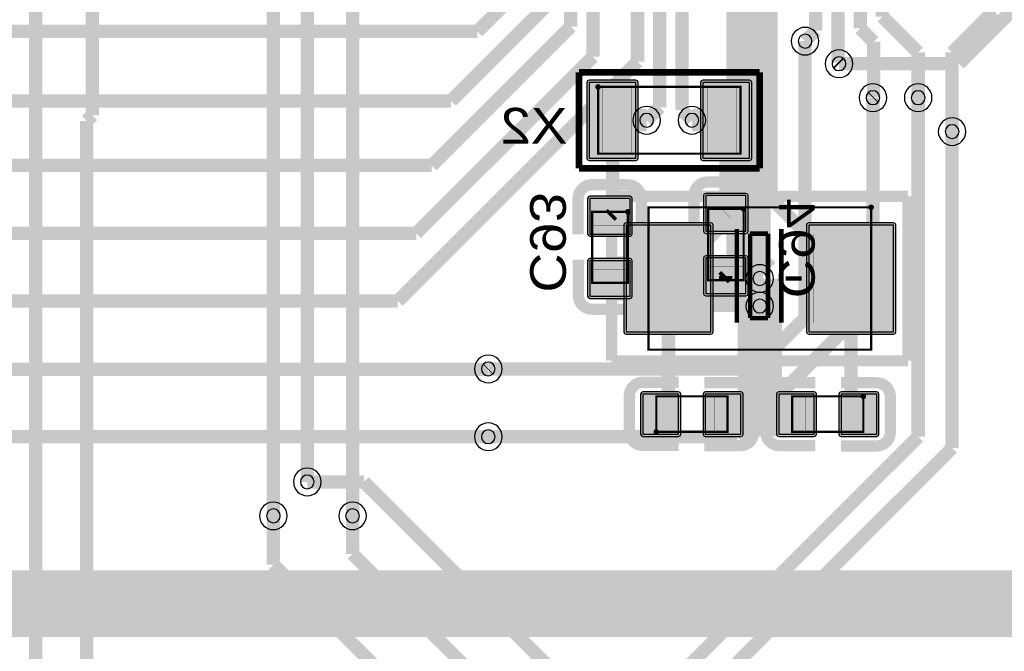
# Model space of a CAD drawing. Header units: millimetres. Extents: x -8 to 125, y -6 to 113.
# Tile 24 of 142: x 46 to 68, y 23 to 38. Entities that reach past the tile are written whole.
import ezdxf
from ezdxf.enums import TextEntityAlignment as Align

# ---------------------------------------------------------------- set-up
doc = ezdxf.new("R2010")
doc.units = ezdxf.units.MM
for name, color, linetype, true_color in [('Bottom Layer', 7, 'Continuous', 0x0000ff), ('Bottom Paste Mask Layer', 7, 'Continuous', 0x800000), ('Bottom Silkscreen Layer', 7, 'Continuous', 0x66cc33), ('Bottom Solder Mask Layer', 7, 'Continuous', 0xaa00ff), ('Component Marking Layer', 7, 'Continuous', 0x66ffcc), ('Component Shape Layer', 7, 'Continuous', 0x00cccc), ('Hole Layer', 7, 'Continuous', 0x222222), ('Inner1', 7, 'Continuous', 0x999966), ('Inner2', 7, 'Continuous', 0x008000), ('Multi-Layer', 7, 'Continuous', 0xc0c0c0), ('Pin Soldering Layer', 7, 'Continuous', 0xcc9999), ('Top Layer', 7, 'Continuous', 0xff0000), ('Top Paste Mask Layer', 7, 'Continuous', 0x808080), ('Top Silkscreen Layer', 7, 'Continuous', 0xffcc00), ('Top Solder Mask Layer', 7, 'Continuous', 0x800080)]:
    doc.layers.add(name, color=color, linetype=linetype, true_color=true_color)
doc.styles.get("Standard").update_dxf_attribs({"font": 'arial.ttf'})

msp = doc.modelspace()

# ---------------------------------------------------------------- hatches: boundary and pattern name
at = {"layer": 'Bottom Layer'}
for points in [[(59.16, 36.156), (59.16, 34.456), (60.21, 34.456), (60.21, 36.156)], [(61.71, 36.156), (61.71, 34.456), (62.76, 34.456), (62.76, 36.156)], [(62.68, 33.612), (61.78, 33.612), (61.78, 32.812), (62.68, 32.812)], [(60.078, 33.55), (59.178, 33.55), (59.178, 32.75), (60.078, 32.75)], [(60.078, 32.15), (59.178, 32.15), (59.178, 31.35), (60.078, 31.35)], [(62.68, 32.212), (61.78, 32.212), (61.78, 31.412), (62.68, 31.412)]]:
    msp.add_hatch(color=256, dxfattribs=at).paths.add_polyline_path(points)
at = {"layer": 'Bottom Paste Mask Layer'}
for points in [[(59.16, 36.156), (59.16, 34.456), (60.21, 34.456), (60.21, 36.156)], [(61.71, 36.156), (61.71, 34.456), (62.76, 34.456), (62.76, 36.156)], [(62.68, 33.612), (61.78, 33.612), (61.78, 32.812), (62.68, 32.812)], [(60.078, 33.55), (59.178, 33.55), (59.178, 32.75), (60.078, 32.75)], [(60.078, 32.15), (59.178, 32.15), (59.178, 31.35), (60.078, 31.35)], [(62.68, 32.212), (61.78, 32.212), (61.78, 31.412), (62.68, 31.412)]]:
    msp.add_hatch(color=256, dxfattribs=at).paths.add_polyline_path(points)
at = {"layer": 'Bottom Solder Mask Layer'}
for points in [[(59.109, 36.156), (59.109, 34.456), (59.124, 34.42), (59.16, 34.405), (60.21, 34.405), (60.246, 34.42), (60.261, 34.456), (60.261, 36.156), (60.246, 36.192), (60.21, 36.207), (59.16, 36.207), (59.124, 36.192)], [(61.659, 36.156), (61.659, 34.456), (61.674, 34.42), (61.71, 34.405), (62.76, 34.405), (62.796, 34.42), (62.811, 34.456), (62.811, 36.156), (62.796, 36.192), (62.76, 36.207), (61.71, 36.207), (61.674, 36.192)], [(62.68, 33.663), (61.78, 33.663), (61.744, 33.648), (61.729, 33.612), (61.729, 32.812), (61.744, 32.776), (61.78, 32.761), (62.68, 32.761), (62.716, 32.776), (62.731, 32.812), (62.731, 33.612), (62.716, 33.648)], [(60.078, 33.601), (59.178, 33.601), (59.142, 33.586), (59.127, 33.55), (59.127, 32.75), (59.142, 32.714), (59.178, 32.699), (60.078, 32.699), (60.114, 32.714), (60.129, 32.75), (60.129, 33.55), (60.114, 33.586)], [(60.078, 32.201), (59.178, 32.201), (59.142, 32.186), (59.127, 32.15), (59.127, 31.35), (59.142, 31.314), (59.178, 31.299), (60.078, 31.299), (60.114, 31.314), (60.129, 31.35), (60.129, 32.15), (60.114, 32.186)], [(62.68, 32.263), (61.78, 32.263), (61.744, 32.248), (61.729, 32.212), (61.729, 31.412), (61.744, 31.376), (61.78, 31.361), (62.68, 31.361), (62.716, 31.376), (62.731, 31.412), (62.731, 32.212), (62.716, 32.248)]]:
    msp.add_hatch(color=256, dxfattribs=at).paths.add_polyline_path(points)
at = {"layer": 'Component Marking Layer'}
for points in [[(59.3, 36.056, 1), (59.42, 36.056, 1)], [(65.432, 33.35, 1), (65.552, 33.35, 1)], [(59.968, 33.25, 1), (60.088, 33.25, 1)], [(62.57, 33.312, 1), (62.69, 33.312, 1)], [(65.256, 29.102, 1), (65.376, 29.102, 1)], [(60.608, 28.302, 1), (60.728, 28.302, 1)]]:
    msp.add_hatch(color=256, dxfattribs=at).paths.add_polyline_path(points)
at = {"layer": 'Pin Soldering Layer'}
for points in [[(60.11, 36.056), (60.11, 34.556), (59.46, 34.556), (59.46, 36.056)], [(61.81, 36.056), (61.81, 34.556), (62.46, 34.556), (62.46, 36.056)], [(60.028, 33.25), (59.228, 33.25), (59.228, 32.95), (60.028, 32.95)], [(62.63, 33.312), (61.83, 33.312), (61.83, 33.012), (62.63, 33.012)], [(60.492, 30.75), (60.492, 32.75), (61.792, 32.75), (61.792, 30.75)], [(64.192, 30.75), (64.192, 32.75), (65.492, 32.75), (65.492, 30.75)], [(60.028, 31.65), (59.228, 31.65), (59.228, 31.95), (60.028, 31.95)], [(62.63, 31.712), (61.83, 31.712), (61.83, 32.012), (62.63, 32.012)], [(60.668, 28.302), (60.668, 29.102), (60.968, 29.102), (60.968, 28.302)], [(62.268, 28.302), (62.268, 29.102), (61.968, 29.102), (61.968, 28.302)], [(63.716, 29.102), (63.716, 28.302), (64.016, 28.302), (64.016, 29.102)], [(65.316, 29.102), (65.316, 28.302), (65.016, 28.302), (65.016, 29.102)]]:
    msp.add_hatch(color=256, dxfattribs=at).paths.add_polyline_path(points)
at = {"layer": 'Top Layer'}
for points in [[(61.892, 30.55), (61.892, 32.95), (59.992, 32.95), (59.992, 30.55)], [(65.992, 30.55), (65.992, 32.95), (64.092, 32.95), (64.092, 30.55)], [(60.368, 29.152), (60.368, 28.252), (61.168, 28.252), (61.168, 29.152)], [(61.768, 29.152), (61.768, 28.252), (62.568, 28.252), (62.568, 29.152)], [(64.216, 28.252), (64.216, 29.152), (63.416, 29.152), (63.416, 28.252)], [(65.616, 28.252), (65.616, 29.152), (64.816, 29.152), (64.816, 28.252)]]:
    msp.add_hatch(color=256, dxfattribs=at).paths.add_polyline_path(points)
at = {"layer": 'Top Paste Mask Layer'}
for points in [[(61.892, 30.55), (61.892, 32.95), (59.992, 32.95), (59.992, 30.55)], [(65.992, 30.55), (65.992, 32.95), (64.092, 32.95), (64.092, 30.55)], [(60.368, 29.152), (60.368, 28.252), (61.168, 28.252), (61.168, 29.152)], [(61.768, 29.152), (61.768, 28.252), (62.568, 28.252), (62.568, 29.152)], [(64.216, 28.252), (64.216, 29.152), (63.416, 29.152), (63.416, 28.252)], [(65.616, 28.252), (65.616, 29.152), (64.816, 29.152), (64.816, 28.252)]]:
    msp.add_hatch(color=256, dxfattribs=at).paths.add_polyline_path(points)
at = {"layer": 'Top Solder Mask Layer'}
for points in [[(61.943, 30.55), (61.943, 32.95), (61.928, 32.986), (61.892, 33.001), (59.992, 33.001), (59.956, 32.986), (59.941, 32.95), (59.941, 30.55), (59.956, 30.514), (59.992, 30.499), (61.892, 30.499), (61.928, 30.514)], [(66.043, 30.55), (66.043, 32.95), (66.028, 32.986), (65.992, 33.001), (64.092, 33.001), (64.056, 32.986), (64.041, 32.95), (64.041, 30.55), (64.056, 30.514), (64.092, 30.499), (65.992, 30.499), (66.028, 30.514)], [(60.317, 29.152), (60.317, 28.252), (60.332, 28.216), (60.368, 28.201), (61.168, 28.201), (61.204, 28.216), (61.219, 28.252), (61.219, 29.152), (61.204, 29.188), (61.168, 29.203), (60.368, 29.203), (60.332, 29.188)], [(61.717, 29.152), (61.717, 28.252), (61.732, 28.216), (61.768, 28.201), (62.568, 28.201), (62.604, 28.216), (62.619, 28.252), (62.619, 29.152), (62.604, 29.188), (62.568, 29.203), (61.768, 29.203), (61.732, 29.188)], [(64.267, 28.252), (64.267, 29.152), (64.252, 29.188), (64.216, 29.203), (63.416, 29.203), (63.38, 29.188), (63.365, 29.152), (63.365, 28.252), (63.38, 28.216), (63.416, 28.201), (64.216, 28.201), (64.252, 28.216)], [(65.667, 28.252), (65.667, 29.152), (65.652, 29.188), (65.616, 29.203), (64.816, 29.203), (64.78, 29.188), (64.765, 29.152), (64.765, 28.252), (64.78, 28.216), (64.816, 28.201), (65.616, 28.201), (65.652, 28.216)]]:
    msp.add_hatch(color=256, dxfattribs=at).paths.add_polyline_path(points)

# ---------------------------------------------------------------- linework, layer by layer
at = {"layer": 'Bottom Layer'}
for points, const_width in [([(46.736, 57.912), (46.736, 17.907)], 0.3), ([(48.006, 56.388), (48.006, 35.418)], 0.3), ([(52.07, 26.416), (52.07, 45.974)], 0.3), ([(76.454, 45.57), (67.46, 36.576)], 0.3), ([(52.832, 27.178), (52.832, 43.688)], 0.3), ([(53.848, 26.416), (53.848, 43.688)], 0.3), ([(64.008, 37.084), (64.008, 30.865)], 0.3), ([(67.46, 36.576), (64.77, 36.576)], 0.3), ([(65.532, 35.814), (65.532, 31.242)], 0.3), ([(66.548, 35.814), (66.548, 28.194)], 0.3), ([(48.006, 35.418), (47.879, 35.291)], 0.3), ([(47.879, 17.78), (47.879, 35.291)], 0.3), ([(60.452, 35.306), (59.685, 35.306)], 0.5), ([(59.685, 35.306), (59.685, 33.207)], 0.3), ([(61.468, 35.306), (62.235, 35.306)], 0.5), ([(62.235, 35.306), (62.235, 33.217)], 0.3), ([(67.31, 27.94), (67.31, 35.052)], 0.3), ([(59.685, 33.207), (59.628, 33.15)], 0.3), ([(62.235, 33.217), (62.23, 33.212)], 0.3), ([(59.628, 31.75), (62.168, 31.75)], 1), ([(62.373, 31.75), (62.168, 31.75)], 1), ([(62.992, 31.131), (62.373, 31.75)], 1), ([(62.992, 31.131), (62.992, 31.75)], 1), ([(62.168, 31.75), (62.23, 31.812)], 0.3), ([(62.992, 31.75), (62.373, 31.75)], 0.5), ([(65.532, 31.242), (62.484, 28.194)], 0.3), ([(64.008, 30.865), (62.861, 29.718)], 0.3), ([(62.861, 29.718), (56.896, 29.718)], 0.3), ([(62.484, 28.194), (56.896, 28.194)], 0.3), ([(66.548, 28.194), (58.042, 19.688)], 0.3), ([(58.42, 19.05), (67.31, 27.94)], 0.3)]:
    msp.add_lwpolyline(points, dxfattribs=dict(at, const_width=const_width))
for points in [[(59.16, 36.156), (59.16, 34.456), (60.21, 34.456), (60.21, 36.156)], [(61.71, 36.156), (61.71, 34.456), (62.76, 34.456), (62.76, 36.156)], [(62.68, 33.612), (61.78, 33.612), (61.78, 32.812), (62.68, 32.812)], [(60.078, 33.55), (59.178, 33.55), (59.178, 32.75), (60.078, 32.75)], [(60.078, 32.15), (59.178, 32.15), (59.178, 31.35), (60.078, 31.35)], [(62.68, 32.212), (61.78, 32.212), (61.78, 31.412), (62.68, 31.412)]]:
    msp.add_lwpolyline(points, close=True, dxfattribs=at)
at = {"layer": 'Bottom Paste Mask Layer'}
for points in [[(59.16, 36.156), (59.16, 34.456), (60.21, 34.456), (60.21, 36.156)], [(61.71, 36.156), (61.71, 34.456), (62.76, 34.456), (62.76, 36.156)], [(62.68, 33.612), (61.78, 33.612), (61.78, 32.812), (62.68, 32.812)], [(60.078, 33.55), (59.178, 33.55), (59.178, 32.75), (60.078, 32.75)], [(60.078, 32.15), (59.178, 32.15), (59.178, 31.35), (60.078, 31.35)], [(62.68, 32.212), (61.78, 32.212), (61.78, 31.412), (62.68, 31.412)]]:
    msp.add_lwpolyline(points, close=True, dxfattribs=at)
at = {"layer": 'Bottom Silkscreen Layer'}
for points, const_width in [([(58.932, 36.385), (58.932, 34.227)], 0.152), ([(62.989, 36.385), (58.932, 36.385)], 0.152), ([(58.932, 36.385), (58.932, 34.227)], 0.152), ([(62.989, 36.385), (58.932, 36.385)], 0.152), ([(62.989, 34.227), (62.989, 36.385)], 0.152), ([(62.989, 34.227), (62.989, 36.385)], 0.152), ([(58.932, 34.227), (62.989, 34.227)], 0.152), ([(58.932, 34.227), (62.989, 34.227)], 0.152), ([(59.223, 33.856), (60.023, 33.856)], 0.254), ([(59.223, 33.856), (60.023, 33.856)], 0.254), ([(61.825, 33.918), (62.624, 33.918)], 0.254), ([(61.825, 33.918), (62.624, 33.918)], 0.254), ([(58.913, 32.746), (58.913, 33.546)], 0.254), ([(58.913, 32.746), (58.913, 33.546)], 0.254), ([(60.332, 32.746), (60.332, 33.546)], 0.254), ([(60.332, 32.746), (60.332, 33.546)], 0.254), ([(61.515, 32.808), (61.515, 33.608)], 0.254), ([(61.515, 32.808), (61.515, 33.608)], 0.254), ([(62.934, 32.808), (62.934, 33.608)], 0.254), ([(62.934, 32.808), (62.934, 33.608)], 0.254), ([(58.919, 32.17), (58.919, 31.37)], 0.254), ([(58.919, 32.17), (58.919, 31.37)], 0.254), ([(60.338, 32.17), (60.338, 31.37)], 0.254), ([(60.338, 32.17), (60.338, 31.37)], 0.254), ([(61.52, 32.232), (61.52, 31.432)], 0.254), ([(61.52, 32.232), (61.52, 31.432)], 0.254), ([(62.94, 32.232), (62.94, 31.432)], 0.254), ([(62.94, 32.232), (62.94, 31.432)], 0.254), ([(59.228, 31.06), (60.028, 31.06)], 0.254), ([(59.228, 31.06), (60.028, 31.06)], 0.254), ([(61.83, 31.122), (62.63, 31.122)], 0.254), ([(61.83, 31.122), (62.63, 31.122)], 0.254)]:
    msp.add_lwpolyline(points, dxfattribs=dict(at, const_width=const_width))
at = {"layer": 'Bottom Silkscreen Layer', "const_width": 0.254}
for points in [[(59.223, 33.856, 0.414214), (58.913, 33.546)], [(59.223, 33.856, 0.414214), (58.913, 33.546)], [(60.332, 33.546, 0.414239), (60.023, 33.856)], [(60.332, 33.546, 0.414239), (60.023, 33.856)], [(61.825, 33.918, 0.414214), (61.515, 33.608)], [(61.825, 33.918, 0.414214), (61.515, 33.608)], [(62.934, 33.608, 0.414239), (62.624, 33.918)], [(62.934, 33.608, 0.414239), (62.624, 33.918)], [(58.919, 31.37, 0.414239), (59.228, 31.06)], [(58.919, 31.37, 0.414239), (59.228, 31.06)], [(60.028, 31.06, 0.414214), (60.338, 31.37)], [(60.028, 31.06, 0.414214), (60.338, 31.37)], [(61.52, 31.432, 0.414239), (61.83, 31.122)], [(61.52, 31.432, 0.414239), (61.83, 31.122)], [(62.63, 31.122, 0.414214), (62.94, 31.432)], [(62.63, 31.122, 0.414214), (62.94, 31.432)]]:
    msp.add_lwpolyline(points, format="xyb", dxfattribs=at)
at = {"layer": 'Bottom Solder Mask Layer'}
for points in [[(59.109, 36.156), (59.109, 34.456), (59.124, 34.42), (59.16, 34.405), (60.21, 34.405), (60.246, 34.42), (60.261, 34.456), (60.261, 36.156), (60.246, 36.192), (60.21, 36.207), (59.16, 36.207), (59.124, 36.192)], [(61.659, 36.156), (61.659, 34.456), (61.674, 34.42), (61.71, 34.405), (62.76, 34.405), (62.796, 34.42), (62.811, 34.456), (62.811, 36.156), (62.796, 36.192), (62.76, 36.207), (61.71, 36.207), (61.674, 36.192)], [(62.68, 33.663), (61.78, 33.663), (61.744, 33.648), (61.729, 33.612), (61.729, 32.812), (61.744, 32.776), (61.78, 32.761), (62.68, 32.761), (62.716, 32.776), (62.731, 32.812), (62.731, 33.612), (62.716, 33.648)], [(60.078, 33.601), (59.178, 33.601), (59.142, 33.586), (59.127, 33.55), (59.127, 32.75), (59.142, 32.714), (59.178, 32.699), (60.078, 32.699), (60.114, 32.714), (60.129, 32.75), (60.129, 33.55), (60.114, 33.586)], [(60.078, 32.201), (59.178, 32.201), (59.142, 32.186), (59.127, 32.15), (59.127, 31.35), (59.142, 31.314), (59.178, 31.299), (60.078, 31.299), (60.114, 31.314), (60.129, 31.35), (60.129, 32.15), (60.114, 32.186)], [(62.68, 32.263), (61.78, 32.263), (61.744, 32.248), (61.729, 32.212), (61.729, 31.412), (61.744, 31.376), (61.78, 31.361), (62.68, 31.361), (62.716, 31.376), (62.731, 31.412), (62.731, 32.212), (62.716, 32.248)]]:
    msp.add_lwpolyline(points, close=True, dxfattribs=at)
at = {"layer": 'Component Marking Layer', "const_width": 0.00508}
for points in [[(59.3, 36.056, 1), (59.42, 36.056, 1)], [(65.432, 33.35, 1), (65.552, 33.35, 1)], [(59.968, 33.25, 1), (60.088, 33.25, 1)], [(62.57, 33.312, 1), (62.69, 33.312, 1)], [(65.256, 29.102, 1), (65.376, 29.102, 1)], [(60.608, 28.302, 1), (60.728, 28.302, 1)]]:
    msp.add_lwpolyline(points, format="xyb", close=True, dxfattribs=at)
at = {"layer": 'Component Shape Layer', "const_width": 0.0508}
for points in [[(59.36, 36.056), (59.36, 34.556), (62.56, 34.556), (62.56, 36.056)], [(59.36, 36.056), (59.36, 34.556), (62.56, 34.556), (62.56, 36.056)], [(60.028, 33.25), (59.228, 33.25), (59.228, 31.65), (60.028, 31.65)], [(60.028, 33.25), (59.228, 33.25), (59.228, 31.65), (60.028, 31.65)], [(65.492, 33.35), (65.492, 30.15), (60.492, 30.15), (60.492, 33.35)], [(65.492, 33.35), (65.492, 30.15), (60.492, 30.15), (60.492, 33.35)], [(62.63, 33.312), (61.83, 33.312), (61.83, 31.712), (62.63, 31.712)], [(62.63, 33.312), (61.83, 33.312), (61.83, 31.712), (62.63, 31.712)], [(60.668, 28.302), (60.668, 29.102), (62.268, 29.102), (62.268, 28.302)], [(60.668, 28.302), (60.668, 29.102), (62.268, 29.102), (62.268, 28.302)], [(65.316, 29.102), (65.316, 28.302), (63.716, 28.302), (63.716, 29.102)], [(65.316, 29.102), (65.316, 28.302), (63.716, 28.302), (63.716, 29.102)]]:
    msp.add_lwpolyline(points, close=True, dxfattribs=at)
at = {"layer": 'Hole Layer'}
for points in [[(63.853, 37.084, 1), (64.163, 37.084, 1)], [(60.297, 35.306, 1), (60.607, 35.306, 1)], [(61.313, 35.306, 1), (61.623, 35.306, 1)], [(62.837, 31.75, 1), (63.147, 31.75, 1)], [(62.837, 31.131, 1), (63.147, 31.131, 1)], [(56.741, 29.718, 1), (57.051, 29.718, 1)], [(56.741, 28.194, 1), (57.051, 28.194, 1)], [(52.677, 27.178, 1), (52.987, 27.178, 1)], [(51.915, 26.416, 1), (52.225, 26.416, 1)], [(53.693, 26.416, 1), (54.003, 26.416, 1)]]:
    msp.add_lwpolyline(points, format="xyb", close=True, dxfattribs=at)
for points in [[(64.615, 36.576, 1), (64.925, 36.576), (64.925, 36.576, 1), (64.615, 36.576)], [(65.377, 35.814, 1), (65.687, 35.814), (65.687, 35.814, 1), (65.377, 35.814)], [(66.393, 35.814, 1), (66.703, 35.814), (66.703, 35.814, 1), (66.393, 35.814)], [(67.155, 35.052, 1), (67.465, 35.052), (67.465, 35.052, 1), (67.155, 35.052)]]:
    msp.add_lwpolyline(points, format="xyb", dxfattribs=at)
at = {"layer": 'Inner1', "const_width": 1}
for points in [[(62.738, 32.004), (62.738, 38.354)], [(62.992, 31.75), (62.738, 32.004)], [(62.992, 31.75), (62.992, 31.131)]]:
    msp.add_lwpolyline(points, dxfattribs=at)
at = {"layer": 'Inner2', "const_width": 1.5}
msp.add_lwpolyline([(31.554, 24.442), (71.94, 24.442)], dxfattribs=at)
at = {"layer": 'Multi-Layer'}
for points in [[(63.698, 37.084, 1), (64.318, 37.084, 1)], [(60.142, 35.306, 1), (60.762, 35.306, 1)], [(61.158, 35.306, 1), (61.778, 35.306, 1)], [(62.682, 31.75, 1), (63.302, 31.75, 1)], [(62.682, 31.131, 1), (63.302, 31.131, 1)], [(56.586, 29.718, 1), (57.206, 29.718, 1)], [(56.586, 28.194, 1), (57.206, 28.194, 1)], [(52.522, 27.178, 1), (53.142, 27.178, 1)], [(51.76, 26.416, 1), (52.38, 26.416, 1)], [(53.538, 26.416, 1), (54.158, 26.416, 1)]]:
    msp.add_lwpolyline(points, format="xyb", close=True, dxfattribs=at)
for points in [[(64.46, 36.576, 1), (65.08, 36.576), (65.08, 36.576, 1), (64.46, 36.576)], [(65.222, 35.814, 1), (65.842, 35.814), (65.842, 35.814, 1), (65.222, 35.814)], [(66.238, 35.814, 1), (66.858, 35.814), (66.858, 35.814, 1), (66.238, 35.814)], [(67, 35.052, 1), (67.62, 35.052), (67.62, 35.052, 1), (67, 35.052)]]:
    msp.add_lwpolyline(points, format="xyb", dxfattribs=at)
at = {"layer": 'Pin Soldering Layer', "const_width": 0.00508}
for points in [[(60.11, 36.056), (60.11, 34.556), (59.46, 34.556), (59.46, 36.056)], [(60.11, 36.056), (60.11, 34.556), (59.46, 34.556), (59.46, 36.056)], [(61.81, 36.056), (61.81, 34.556), (62.46, 34.556), (62.46, 36.056)], [(61.81, 36.056), (61.81, 34.556), (62.46, 34.556), (62.46, 36.056)], [(60.028, 33.25), (59.228, 33.25), (59.228, 32.95), (60.028, 32.95)], [(60.028, 33.25), (59.228, 33.25), (59.228, 32.95), (60.028, 32.95)], [(62.63, 33.312), (61.83, 33.312), (61.83, 33.012), (62.63, 33.012)], [(62.63, 33.312), (61.83, 33.312), (61.83, 33.012), (62.63, 33.012)], [(60.492, 30.75), (60.492, 32.75), (61.792, 32.75), (61.792, 30.75)], [(60.492, 30.75), (60.492, 32.75), (61.792, 32.75), (61.792, 30.75)], [(64.192, 30.75), (64.192, 32.75), (65.492, 32.75), (65.492, 30.75)], [(64.192, 30.75), (64.192, 32.75), (65.492, 32.75), (65.492, 30.75)], [(60.028, 31.65), (59.228, 31.65), (59.228, 31.95), (60.028, 31.95)], [(60.028, 31.65), (59.228, 31.65), (59.228, 31.95), (60.028, 31.95)], [(62.63, 31.712), (61.83, 31.712), (61.83, 32.012), (62.63, 32.012)], [(62.63, 31.712), (61.83, 31.712), (61.83, 32.012), (62.63, 32.012)], [(60.668, 28.302), (60.668, 29.102), (60.968, 29.102), (60.968, 28.302)], [(60.668, 28.302), (60.668, 29.102), (60.968, 29.102), (60.968, 28.302)], [(62.268, 28.302), (62.268, 29.102), (61.968, 29.102), (61.968, 28.302)], [(62.268, 28.302), (62.268, 29.102), (61.968, 29.102), (61.968, 28.302)], [(63.716, 29.102), (63.716, 28.302), (64.016, 28.302), (64.016, 29.102)], [(63.716, 29.102), (63.716, 28.302), (64.016, 28.302), (64.016, 29.102)], [(65.316, 29.102), (65.316, 28.302), (65.016, 28.302), (65.016, 29.102)], [(65.316, 29.102), (65.316, 28.302), (65.016, 28.302), (65.016, 29.102)]]:
    msp.add_lwpolyline(points, close=True, dxfattribs=at)
at = {"layer": 'Top Layer'}
for points, const_width in [([(58.746, 39.44), (58.746, 37.41)], 0.3), ([(59.246, 39.44), (59.246, 36.735)], 0.3), ([(60.246, 39.44), (60.246, 36.624)], 0.3), ([(60.746, 35.6), (60.746, 39.44)], 0.3), ([(61.246, 35.528), (61.246, 39.44)], 0.3), ([(62.746, 39.44), (62.746, 33.554)], 0.3), ([(63.246, 39.44), (63.246, 33.546)], 0.3), ([(64.246, 37.322), (64.246, 39.44)], 0.3), ([(64.746, 39.44), (64.746, 36.6)], 0.3), ([(65.246, 39.44), (65.246, 37.37)], 0.3), ([(65.746, 39.44), (65.746, 37.632)], 0.3), ([(57.746, 38.396), (56.652, 37.302)], 0.3), ([(58.246, 37.926), (56.062, 35.742)], 0.3), ([(67.31, 36.83), (68.246, 37.766)], 0.3), ([(65.746, 37.632), (66.548, 36.83)], 0.3), ([(36.639, 37.302), (56.652, 37.302)], 0.3), ([(58.746, 37.41), (55.626, 34.29)], 0.3), ([(64.008, 37.084), (64.246, 37.322)], 0.3), ([(65.246, 37.37), (65.546, 37.07)], 0.3), ([(65.546, 35.828), (65.546, 37.07)], 0.3), ([(66.548, 35.814), (66.548, 36.83)], 0.3), ([(67.31, 35.052), (67.31, 36.83)], 0.3), ([(60.246, 36.624), (54.864, 31.242)], 0.3), ([(59.246, 36.735), (55.277, 32.766)], 0.3), ([(64.746, 36.6), (64.77, 36.576)], 0.3), ([(36.639, 35.742), (56.062, 35.742)], 0.3), ([(65.532, 35.814), (65.546, 35.828)], 0.3), ([(60.452, 35.306), (60.746, 35.6)], 0.3), ([(61.468, 35.306), (61.246, 35.528)], 0.3), ([(55.626, 34.29), (36.639, 34.29)], 0.3), ([(62.746, 33.554), (60.942, 31.75)], 0.3), ([(63.246, 33.546), (65.042, 31.75)], 0.3), ([(55.277, 32.766), (36.639, 32.766)], 0.3), ([(62.992, 31.75), (62.992, 31.131)], 1), ([(60.942, 31.75), (60.942, 28.876)], 0.3), ([(65.042, 31.75), (65.042, 28.876)], 0.3), ([(62.992, 31.131), (62.992, 28.716)], 1), ([(54.864, 31.242), (36.567, 31.242)], 0.3), ([(56.887, 29.709), (36.542, 29.709)], 0.3), ([(56.896, 29.718), (56.887, 29.709)], 0.3), ([(63.006, 28.702), (62.168, 28.702)], 1), ([(62.992, 28.716), (63.006, 28.702)], 1), ([(63.816, 28.702), (63.006, 28.702)], 1), ([(60.942, 28.876), (60.768, 28.702)], 0.3), ([(65.042, 28.876), (65.216, 28.702)], 0.3), ([(56.896, 28.194), (36.567, 28.194)], 0.3), ([(52.832, 27.178), (54.102, 27.178)], 0.3), ([(54.102, 27.178), (65.024, 16.256)], 0.3), ([(52.07, 26.416), (52.07, 25.316)], 0.3), ([(53.848, 26.416), (53.848, 25.562)], 0.3), ([(53.848, 25.562), (63.5, 15.91)], 0.3), ([(52.07, 25.316), (61.901, 15.485)], 0.3)]:
    msp.add_lwpolyline(points, dxfattribs=dict(at, const_width=const_width))
for points in [[(61.892, 30.55), (61.892, 32.95), (59.992, 32.95), (59.992, 30.55)], [(65.992, 30.55), (65.992, 32.95), (64.092, 32.95), (64.092, 30.55)], [(60.368, 29.152), (60.368, 28.252), (61.168, 28.252), (61.168, 29.152)], [(61.768, 29.152), (61.768, 28.252), (62.568, 28.252), (62.568, 29.152)], [(64.216, 28.252), (64.216, 29.152), (63.416, 29.152), (63.416, 28.252)], [(65.616, 28.252), (65.616, 29.152), (64.816, 29.152), (64.816, 28.252)]]:
    msp.add_lwpolyline(points, close=True, dxfattribs=at)
at = {"layer": 'Top Paste Mask Layer'}
for points in [[(61.892, 30.55), (61.892, 32.95), (59.992, 32.95), (59.992, 30.55)], [(65.992, 30.55), (65.992, 32.95), (64.092, 32.95), (64.092, 30.55)], [(60.368, 29.152), (60.368, 28.252), (61.168, 28.252), (61.168, 29.152)], [(61.768, 29.152), (61.768, 28.252), (62.568, 28.252), (62.568, 29.152)], [(64.216, 28.252), (64.216, 29.152), (63.416, 29.152), (63.416, 28.252)], [(65.616, 28.252), (65.616, 29.152), (64.816, 29.152), (64.816, 28.252)]]:
    msp.add_lwpolyline(points, close=True, dxfattribs=at)
at = {"layer": 'Top Silkscreen Layer'}
for points, const_width in [([(59.667, 32.45), (59.667, 33.6)], 0.254), ([(59.667, 33.6), (66.317, 33.6)], 0.254), ([(59.667, 32.45), (59.667, 33.6)], 0.254), ([(59.667, 33.6), (66.317, 33.6)], 0.254), ([(66.317, 33.6), (66.317, 32.45)], 0.254), ([(66.317, 33.6), (66.317, 32.45)], 0.254), ([(62.475, 30.759), (62.475, 32.86)], 0.1), ([(62.475, 30.759), (62.475, 32.86)], 0.1), ([(63.175, 32.759), (62.775, 32.759)], 0.1), ([(62.775, 32.759), (62.775, 30.86)], 0.1), ([(63.175, 32.759), (62.775, 32.759)], 0.1), ([(62.775, 32.759), (62.775, 30.86)], 0.1), ([(63.175, 30.86), (63.175, 32.759)], 0.1), ([(63.175, 30.86), (63.175, 32.759)], 0.1), ([(63.475, 30.759), (63.475, 32.86)], 0.1), ([(63.475, 30.759), (63.475, 32.86)], 0.1), ([(59.667, 31.05), (59.667, 32.45)], 0.254), ([(59.667, 31.05), (59.667, 32.45)], 0.254), ([(66.317, 32.45), (66.317, 31.05)], 0.254), ([(66.317, 32.45), (66.317, 31.05)], 0.254), ([(62.375, 31.759), (62.075, 31.759)], 0.1), ([(62.375, 31.759), (62.075, 31.759)], 0.1), ([(63.932, 31.75), (63.576, 31.75)], 0.1), ([(63.932, 31.75), (63.576, 31.75)], 0.1), ([(59.667, 29.9), (59.667, 31.05)], 0.254), ([(59.667, 29.9), (59.667, 31.05)], 0.254), ([(66.317, 31.05), (66.317, 29.9)], 0.254), ([(66.317, 31.05), (66.317, 29.9)], 0.254), ([(62.775, 30.86), (63.175, 30.86)], 0.1), ([(62.775, 30.86), (63.175, 30.86)], 0.1), ([(66.317, 29.9), (59.667, 29.9)], 0.254), ([(66.317, 29.9), (59.667, 29.9)], 0.254), ([(61.172, 29.418), (60.372, 29.418)], 0.254), ([(61.172, 29.418), (60.372, 29.418)], 0.254), ([(61.748, 29.412), (62.548, 29.412)], 0.254), ([(61.748, 29.412), (62.548, 29.412)], 0.254), ([(64.236, 29.412), (63.436, 29.412)], 0.254), ([(64.236, 29.412), (63.436, 29.412)], 0.254), ([(64.812, 29.406), (65.612, 29.406)], 0.254), ([(64.812, 29.406), (65.612, 29.406)], 0.254), ([(60.063, 29.108), (60.063, 28.308)], 0.254), ([(60.063, 29.108), (60.063, 28.308)], 0.254), ([(62.858, 29.102), (62.858, 28.302)], 0.254), ([(62.858, 29.102), (62.858, 28.302)], 0.254), ([(63.126, 28.302), (63.126, 29.102)], 0.254), ([(63.126, 28.302), (63.126, 29.102)], 0.254), ([(65.922, 28.296), (65.922, 29.096)], 0.254), ([(65.922, 28.296), (65.922, 29.096)], 0.254), ([(61.172, 27.998), (60.372, 27.998)], 0.254), ([(61.172, 27.998), (60.372, 27.998)], 0.254), ([(61.748, 27.992), (62.548, 27.992)], 0.254), ([(61.748, 27.992), (62.548, 27.992)], 0.254), ([(64.236, 27.992), (63.436, 27.992)], 0.254), ([(64.236, 27.992), (63.436, 27.992)], 0.254), ([(64.812, 27.987), (65.612, 27.987)], 0.254), ([(64.812, 27.987), (65.612, 27.987)], 0.254)]:
    msp.add_lwpolyline(points, dxfattribs=dict(at, const_width=const_width))
at = {"layer": 'Top Silkscreen Layer', "const_width": 0.254}
for points in [[(60.063, 29.108, -0.414214), (60.372, 29.418)], [(60.063, 29.108, -0.414214), (60.372, 29.418)], [(62.548, 29.412, -0.414239), (62.858, 29.102)], [(62.548, 29.412, -0.414239), (62.858, 29.102)], [(63.126, 29.102, -0.414214), (63.436, 29.412)], [(63.126, 29.102, -0.414214), (63.436, 29.412)], [(65.612, 29.406, -0.414239), (65.922, 29.096)], [(65.612, 29.406, -0.414239), (65.922, 29.096)], [(60.372, 27.998, -0.414239), (60.063, 28.308)], [(60.372, 27.998, -0.414239), (60.063, 28.308)], [(62.858, 28.302, -0.414214), (62.548, 27.992)], [(62.858, 28.302, -0.414214), (62.548, 27.992)], [(63.436, 27.992, -0.414239), (63.126, 28.302)], [(63.436, 27.992, -0.414239), (63.126, 28.302)], [(65.922, 28.296, -0.414214), (65.612, 27.987)], [(65.922, 28.296, -0.414214), (65.612, 27.987)]]:
    msp.add_lwpolyline(points, format="xyb", dxfattribs=at)
at = {"layer": 'Top Solder Mask Layer'}
for points in [[(61.943, 30.55), (61.943, 32.95), (61.928, 32.986), (61.892, 33.001), (59.992, 33.001), (59.956, 32.986), (59.941, 32.95), (59.941, 30.55), (59.956, 30.514), (59.992, 30.499), (61.892, 30.499), (61.928, 30.514)], [(66.043, 30.55), (66.043, 32.95), (66.028, 32.986), (65.992, 33.001), (64.092, 33.001), (64.056, 32.986), (64.041, 32.95), (64.041, 30.55), (64.056, 30.514), (64.092, 30.499), (65.992, 30.499), (66.028, 30.514)], [(60.317, 29.152), (60.317, 28.252), (60.332, 28.216), (60.368, 28.201), (61.168, 28.201), (61.204, 28.216), (61.219, 28.252), (61.219, 29.152), (61.204, 29.188), (61.168, 29.203), (60.368, 29.203), (60.332, 29.188)], [(61.717, 29.152), (61.717, 28.252), (61.732, 28.216), (61.768, 28.201), (62.568, 28.201), (62.604, 28.216), (62.619, 28.252), (62.619, 29.152), (62.604, 29.188), (62.568, 29.203), (61.768, 29.203), (61.732, 29.188)], [(64.267, 28.252), (64.267, 29.152), (64.252, 29.188), (64.216, 29.203), (63.416, 29.203), (63.38, 29.188), (63.365, 29.152), (63.365, 28.252), (63.38, 28.216), (63.416, 28.201), (64.216, 28.201), (64.252, 28.216)], [(65.667, 28.252), (65.667, 29.152), (65.652, 29.188), (65.616, 29.203), (64.816, 29.203), (64.78, 29.188), (64.765, 29.152), (64.765, 28.252), (64.78, 28.216), (64.816, 28.201), (65.616, 28.201), (65.652, 28.216)]]:
    msp.add_lwpolyline(points, close=True, dxfattribs=at)

# ---------------------------------------------------------------- texts
at = {"layer": 'Bottom Silkscreen Layer', "text_generation_flag": 2, "width": 1.1}
for s, rotation, p in [('X2', 720, (58.674, 34.544)), ('C93', 2430, (57.596, 31.434)), ('C94', 1350, (63.184, 31.304))]:
    msp.add_text(s, height=0.8001, rotation=rotation, dxfattribs=at).set_placement(p, align=Align.BOTTOM_LEFT)

doc.saveas('drawing.dxf')
